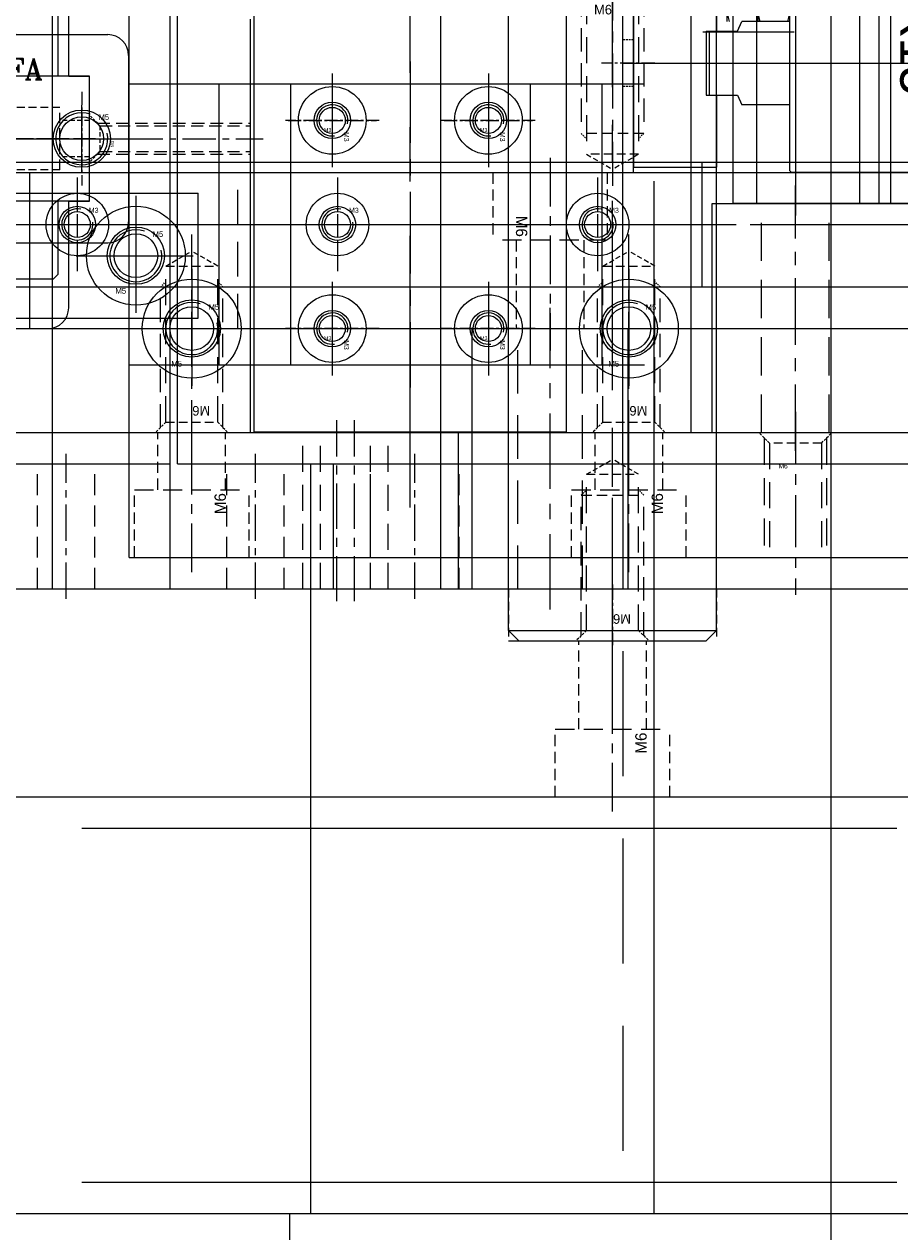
# Model space of a CAD drawing. Header units: millimetres. Extents: x -1657 to 8845, y -11980 to 3013.
# Tile 73 of 256: x 1626 to 1710, y -1103 to -987. Entities that reach past the tile are written whole.
import ezdxf

# ---------------------------------------------------------------- set-up
doc = ezdxf.new("R2010")
doc.units = ezdxf.units.MM
doc.linetypes.add('CENTER', pattern=[2, 1.25, -0.25, 0.25, -0.25])
doc.linetypes.add('DASHED', pattern=[0.75, 0.5, -0.25])
for name, color, linetype in [('不良排出气缸', 253, 'Continuous'), ('图层134', 230, 'Continuous'), ('图层137', 101, 'Continuous'), ('图层149', 30, 'Continuous'), ('图层151', 51, 'Continuous'), ('图层153', 91, 'Continuous'), ('图层157', 17, 'Continuous'), ('图层167', 7, 'Continuous'), ('图层168', 90, 'Continuous'), ('图层169', 24, 'Continuous'), ('图层170', 231, 'Continuous'), ('图层176', 63, 'Continuous'), ('图层51', 25, 'Continuous'), ('图层54', 30, 'Continuous'), ('图层55', 131, 'Continuous'), ('图层56', 222, 'Continuous'), ('图层60', 143, 'Continuous'), ('图层64', 190, 'Continuous'), ('图层80', 21, 'Continuous'), ('方管', 252, 'Continuous'), ('方管2', 2, 'Continuous'), ('裁切气缸1', 252, 'Continuous'), ('裁切线轨', 252, 'Continuous'), ('装SHELL气缸', 252, 'Continuous')]:
    doc.layers.add(name, color=color, linetype=linetype)
doc.styles.add('标注', font='romant.shx')

# ---------------------------------------------------------------- blocks, each defined once
blk = doc.blocks.new('5A')
at = {"color": 1, "linetype": 'CENTER'}
for p, q in [((0, 5.75), (0, -5.75)), ((-5.75, 0), (5.75, 0))]:
    blk.add_line(p, q, dxfattribs=at)
for radius in [4.75, 2.75]:
    blk.add_circle((0, 0), radius)
blk.add_text('M5', height=0.56).set_placement((-1.97, -3.66))
blk = doc.blocks.new('5C')
at = {"color": 1, "linetype": 'CENTER'}
for p, q in [((0, 4.5), (0, -4.5)), ((-4.5, 0), (4.5, 0))]:
    blk.add_line(p, q, dxfattribs=at)
blk.add_circle((0, 0), 2.1)
at = {"color": 2, "linetype": 'Continuous'}
blk.add_arc((0, 0), 2.5, 70.7735, 12.493, dxfattribs=at)
blk.add_text('M5', height=0.54).set_placement((1.62, 1.8))
blk = doc.blocks.new('4152F')
at = {"layer": '裁切气缸1'}
h = blk.add_hatch(dxfattribs=at)
h.set_pattern_fill('ANSI31', color=256, scale=0.5, style=0)
h.set_pattern_definition([(45, (-79.7772, -223.4112), (-1.122532, 1.122532), [])])
h.paths.add_polyline_path([(49.3, 20.06), (49.5, 20.26), (49.5, 21.06), (56.7, 21.06), (57, 21.36), (57, 22.06), (6, 22.06), (6, 21.36), (6.3, 21.06), (13.5, 21.06), (13.5, 20.26), (13.7, 20.06), (26, 20.06), (26, 19.31), (37, 19.31), (37, 20.06)])
edge = h.paths.add_edge_path()
edge.add_line((37, 12.06), (37, 12.81))
edge.add_line((37, 12.81), (26, 12.81))
edge.add_line((26, 12.81), (26, 12.06))
edge.add_line((26, 12.06), (13.7, 12.06))
edge.add_line((13.7, 12.06), (13.5, 11.86))
edge.add_line((13.5, 11.86), (13.5, 11.06))
edge.add_line((13.5, 11.06), (6.3, 11.06))
edge.add_line((6.3, 11.06), (6, 10.76))
edge.add_line((6, 10.76), (6, 9.37))
edge.add_spline(control_points=[(6, 9.37), (6.74, 9.09), (8.44, 8.58), (11.36, 10.08), (14.68, 8.44), (18.2, 10.37), (22.6, 9.72), (36.65, 8.18), (38.86, 10.67), (44.07, 9), (49.36, 8.26), (52.91, 10.12), (54.84, 9.16), (56.95, 9.19), (57, 9.19)], knot_values=[0.681217, 0.681217, 0.681217, 0.681217, 2.976049, 5.925267, 9.685581, 12.808712, 17.146343, 22.727163, 24.782755, 32.505672, 37.920708, 40.432597, 43.759949, 43.845575, 43.845575, 43.845575, 43.845575], degree=3, periodic=0)
edge.add_line((57, 9.19), (57, 10.76))
edge.add_line((57, 10.76), (56.7, 11.06))
edge.add_line((56.7, 11.06), (49.5, 11.06))
edge.add_line((49.5, 11.06), (49.5, 11.86))
edge.add_line((49.5, 11.86), (49.3, 12.06))
edge.add_line((49.3, 12.06), (37, 12.06))
for p, q in [((6, 22.06), (6, -29.94)), ((6, 22.06), (57, 22.06)), ((57, 22.06), (57, -29.94)), ((6.3, 21.06), (6, 21.36)), ((6.3, 21.06), (6.3, 11.06)), ((6.3, 21.06), (13.5, 21.06)), ((13.5, 21.06), (13.5, 11.06)), ((49.5, 21.06), (49.5, 11.06)), ((56.7, 21.06), (49.5, 21.06)), ((56.7, 21.06), (57, 21.36)), ((56.7, 21.06), (56.7, 11.06)), ((14.3, 19.46), (13.5, 20.26)), ((13.7, 20.06), (26, 20.06)), ((26, 20.06), (26, 12.06)), ((49.3, 20.06), (37, 20.06)), ((37, 20.06), (37, 12.06)), ((48.7, 19.46), (49.5, 20.26)), ((14.3, 19.46), (26, 19.46)), ((14.3, 19.46), (14.3, 12.66)), ((26, 19.31), (37, 19.31)), ((48.7, 19.46), (37, 19.46)), ((48.7, 19.46), (48.7, 12.66)), ((26, 12.81), (37, 12.81)), ((14.3, 12.66), (13.5, 11.86)), ((13.7, 12.06), (26, 12.06)), ((14.3, 12.66), (26, 12.66)), ((48.7, 12.66), (37, 12.66)), ((49.3, 12.06), (37, 12.06)), ((48.7, 12.66), (49.5, 11.86)), ((6.3, 11.06), (6, 10.76)), ((6.3, 11.06), (13.5, 11.06)), ((56.7, 11.06), (49.5, 11.06)), ((56.7, 11.06), (57, 10.76)), ((3, 9.43), (3, -17.32)), ((6, 10.03), (3.6, 10.03)), ((6, 8.04), (57, 8.04)), ((6, 6.91), (57, 6.91)), ((-1, 3.06), (0, 4.06)), ((0, 0), (0, 4.06)), ((0, 4.06), (3, 4.06)), ((6, 4.06), (57, 4.06)), ((-1, -10.94), (-1, 3.06)), ((1.75, 0), (0, 0)), ((0.88, -3.94), (0, 0)), ((0.88, -3.94), (1.75, 0)), ((1.75, -3.94), (1.75, 0)), ((0.88, -3.94), (0, -7.89)), ((0.88, -3.94), (1.75, -7.89)), ((1.75, -3.94), (1.75, -7.89)), ((0, -7.89), (0, -11.94)), ((1.75, -7.89), (0, -7.89)), ((-1, -10.94), (0, -11.94)), ((0, -11.94), (3, -11.94)), ((6, -14.8), (57, -14.8)), ((6, -15.93), (57, -15.93)), ((6, -17.92), (3.6, -17.92)), ((6, -17.79), (57, -17.79)), ((6, -27.69), (57, -27.69)), ((6, -29.94), (57, -29.94))]:
    blk.add_line(p, q, dxfattribs=at)
at = {"layer": '裁切气缸1', "ltscale": 0.5}
for p, q in [((5, 16.06), (41.53, 16.06)), ((20.28, 16.06), (58, 16.06)), ((58.56, -3.94), (-1.87, -3.94)), ((5, -23.94), (58.13, -23.94))]:
    blk.add_line(p, q, dxfattribs=at)
at = {"layer": '裁切气缸1', "ltscale": 0.4}
for p, q in [((16, 1.76), (16, -9.64)), ((47, 1.76), (47, -9.64))]:
    blk.add_line(p, q, dxfattribs=at)
at = {"layer": '裁切气缸1'}
for centre, radius in [((16, -3.94), 4.1), ((47, -3.94), 4.1), ((16, -3.94), 1.5), ((47, -3.94), 1.5)]:
    blk.add_circle(centre, radius, dxfattribs=at)
for centre, radius, start, end in [((3.6, 9.43), 0.6, 90, 180), ((4.98, -3.31), 5.99, 146.3814, 178.8815), ((16, -3.94), 4.7, 180, 90), ((47, -3.94), 4.7, 90, 0), ((-7.67, -3.45), 10.03, 357.1834, 20.1276), ((-7.67, -4.44), 10.03, 339.8724, 2.8166), ((4.98, -4.57), 5.99, 181.1185, 213.6186), ((3.6, -17.32), 0.6, 180, 270)]:
    blk.add_arc(centre, radius, start, end, dxfattribs=at)
blk.add_open_spline([(6, 9.37), (6.74, 9.09), (8.44, 8.58), (11.36, 10.08), (14.68, 8.44), (18.2, 10.37), (22.6, 9.72), (36.65, 8.18), (38.86, 10.67), (44.07, 9), (49.36, 8.26), (52.91, 10.12), (54.84, 9.16), (56.95, 9.19), (57, 9.19)], degree=3, knots=[0.681217, 0.681217, 0.681217, 0.681217, 2.976049, 5.925267, 9.685581, 12.808712, 17.146343, 22.727163, 24.782755, 32.505672, 37.920708, 40.432597, 43.759949, 43.845575, 43.845575, 43.845575, 43.845575], dxfattribs=at)
at = {"layer": '裁切气缸1', "insert": (16.76, -10.12), "char_height": 3.75, "width": 29.8385, "attachment_point": 1}
blk.add_mtext('SDAS-40X15', dxfattribs=at)
blk = doc.blocks.new('6F')
at = {"color": 4, "linetype": 'DASHED', "ltscale": 0.471405}
for p, q in [((1, 2.5), (0, 3.5)), ((1, -2.5), (0, -3.5))]:
    blk.add_line(p, q, dxfattribs=at)
at = {"color": 4, "linetype": 'DASHED', "ltscale": 4.5}
for p, q in [((0.5, 3), (14, 3)), ((0.5, -3), (14, -3))]:
    blk.add_line(p, q, dxfattribs=at)
at = {"color": 4, "linetype": 'DASHED', "ltscale": 1.666667}
for p, q in [((1, 2.5), (1, -2.5)), ((16, 2.5), (16, -2.5))]:
    blk.add_line(p, q, dxfattribs=at)
at = {"color": 4, "linetype": 'DASHED', "ltscale": 5}
for p, q in [((1, 2.5), (16, 2.5)), ((1, -2.5), (16, -2.5))]:
    blk.add_line(p, q, dxfattribs=at)
at = {"color": 4, "linetype": 'DASHED', "ltscale": 0.235702}
for p, q in [((14, 3), (14.5, 2.5)), ((14, -3), (14.5, -2.5))]:
    blk.add_line(p, q, dxfattribs=at)
at = {"color": 4, "linetype": 'DASHED', "ltscale": 2}
blk.add_line((14, 3), (14, -3), dxfattribs=at)
at = {"color": 4, "linetype": 'DASHED', "ltscale": 0.96225}
for p in [(16, 2.5), (16, -2.5)]:
    blk.add_line(p, (17.44, 0), dxfattribs=at)
at = {"color": 1, "linetype": 'CENTER', "ltscale": 4.23765}
blk.add_line((-2.16, 0), (19.03, 0), dxfattribs=at)
blk.add_text('M6', height=0.924, rotation=90).set_placement((2.56, -1.77))
blk = doc.blocks.new('3C')
at = {"color": 1, "linetype": 'CENTER'}
for p, q in [((0, 4.5), (0, -4.5)), ((-4.5, 0), (4.5, 0))]:
    blk.add_line(p, q, dxfattribs=at)
blk.add_circle((0, 0), 1.25)
at = {"color": 2, "linetype": 'Continuous'}
blk.add_arc((0, 0), 1.5, 77.2897, 8.5828, dxfattribs=at)
blk.add_text('M3', height=0.484).set_placement((1.11, 1.12))
blk = doc.blocks.new('529A5')
at = {"layer": '裁切线轨', "color": 1, "linetype": 'CENTER', "ltscale": 8.5376}
blk.add_line((15.66, -21.344), (15.66, 21.344), dxfattribs=at)
at = {"layer": '裁切线轨', "ltscale": 1.5}
for p, q in [((2.16, -18.4), (2.16, 18.4)), ((2.16, 18.4), (29.16, 18.4)), ((29.16, -18.4), (29.16, 18.4)), ((2.16, 11.5), (29.16, 11.5)), ((2.16, -11.5), (29.16, -11.5)), ((2.16, -18.4), (29.16, -18.4))]:
    blk.add_line(p, q, dxfattribs=at)
at = {"layer": '裁切线轨', "color": 1, "linetype": 'CENTER', "ltscale": 6.264}
blk.add_line((0, 0), (31.32, 0), dxfattribs=at)
at = {"layer": '裁切线轨', "ltscale": 1.5}
for p in [(5.66, 7.5), (25.66, 7.5), (5.66, -7.5), (25.66, -7.5)]:
    blk.add_blockref('3C', p, dxfattribs=at)
blk = doc.blocks.new('3A')
at = {"color": 1, "linetype": 'CENTER'}
for p, q in [((0, 4.25), (0, -4.25)), ((-4.25, 0), (4.25, 0))]:
    blk.add_line(p, q, dxfattribs=at)
for radius in [3.25, 1.75]:
    blk.add_circle((0, 0), radius)
blk.add_text('M3', height=0.371).set_placement((-0.8, -1.11))
blk = doc.blocks.new('14E7F')
at = {"layer": '图层56', "color": 1, "linetype": 'CENTER', "ltscale": 4}
blk.add_line((-2.5, 3), (-2.5, -14.57), dxfattribs=at)
at = {"layer": '图层56', "color": 4, "linetype": 'DASHED', "ltscale": 0.471405}
for p, q in [((-5, 0), (-6, 1)), ((0, 0), (1, 1))]:
    blk.add_line(p, q, dxfattribs=at)
at = {"layer": '图层56', "color": 4, "linetype": 'DASHED', "ltscale": 5.166667}
for p, q in [((-5.5, 0.5), (-5.5, -11)), ((0.5, 0.5), (0.5, -11))]:
    blk.add_line(p, q, dxfattribs=at)
at = {"layer": '图层56', "color": 4, "linetype": 'DASHED', "ltscale": 1.666667}
blk.add_line((0, 0), (-5, 0), dxfattribs=at)
at = {"layer": '图层56', "color": 4, "linetype": 'DASHED', "ltscale": 5}
for p, q in [((-5, 0), (-5, -11)), ((0, 0), (0, -11))]:
    blk.add_line(p, q, dxfattribs=at)
at = {"layer": '图层56'}
blk.add_text('M6', height=0.461, dxfattribs=at).set_placement((-4.12, -2.44))
blk = doc.blocks.new('14E86')
at = {"layer": '图层56', "color": 1, "linetype": 'CENTER', "ltscale": 3.728372}
blk.add_line((5.5, -7.89), (5.5, 7.61), dxfattribs=at)
at = {"layer": '图层56', "color": 4, "linetype": 'DASHED', "ltscale": 2.166667}
for p, q in [((2.25, 0), (2.25, 5.5)), ((8.75, 0), (8.75, 5.5)), ((0, -6.5), (0, 0)), ((11, -6.5), (11, 0))]:
    blk.add_line(p, q, dxfattribs=at)
at = {"layer": '图层56', "color": 4, "linetype": 'DASHED', "ltscale": 3.666667}
blk.add_line((0, 0), (11, 0), dxfattribs=at)
at = {"layer": '图层56', "ltscale": 4}
blk.add_text('M6', height=1.094, rotation=90, dxfattribs=at).set_placement((8.78, -2.34))
blk = doc.blocks.new('14E8D')
at = {"layer": '图层56', "color": 1, "linetype": 'CENTER', "ltscale": 3.728372}
blk.add_line((5.5, -7.89), (5.5, 7.61), dxfattribs=at)
at = {"layer": '图层56', "color": 4, "linetype": 'DASHED', "ltscale": 2.166667}
for p, q in [((2.25, 0), (2.25, 5.5)), ((8.75, 0), (8.75, 5.5)), ((0, -6.5), (0, 0)), ((11, -6.5), (11, 0))]:
    blk.add_line(p, q, dxfattribs=at)
at = {"layer": '图层56', "color": 4, "linetype": 'DASHED', "ltscale": 3.666667}
blk.add_line((0, 0), (11, 0), dxfattribs=at)
at = {"layer": '图层56', "ltscale": 4}
blk.add_text('M6', height=1.094, rotation=90, dxfattribs=at).set_placement((8.78, -2.34))
blk = doc.blocks.new('21073')
at = {"layer": '图层134', "color": 1, "linetype": 'CENTER', "ltscale": 14.55568}
blk.add_line((10, -6.0192), (10, 66.7592), dxfattribs=at)
at = {"layer": '图层134', "ltscale": 5}
for p, q in [((1, 61.74), (0, 60.74)), ((1, 61.74), (19, 61.74)), ((19, 61.74), (20, 60.74)), ((0, 0), (0, 60.74)), ((0, 60.74), (20, 60.74)), ((20, 0), (20, 60.74)), ((0, 0), (20, 0)), ((1, -1), (0, 0)), ((19, -1), (20, 0)), ((1, -1), (19, -1))]:
    blk.add_line(p, q, dxfattribs=at)
for p, rotation in [((10, 61.74), 270), ((10, -1), 90)]:
    blk.add_blockref('6F', p, dxfattribs=dict(at, rotation=rotation))
blk = doc.blocks.new('52B92')
at = {"layer": '裁切线轨', "color": 1, "linetype": 'CENTER'}
for p, q in [((-1.24, 1.87), (-1.24, -5.67)), ((18.76, 1.87), (18.76, -5.67))]:
    blk.add_line(p, q, dxfattribs=at)
at = {"layer": '裁切线轨', "color": 1, "linetype": 'CENTER', "ltscale": 2.32}
blk.add_line((8.76, -9.8), (8.76, 1.8), dxfattribs=at)
blk.add_line((8.76, -9.8), (8.76, 1.8), dxfattribs=at)
at = {"layer": '裁切线轨', "ltscale": 1.5}
for p, q in [((-4.24, 1), (-4.74, 0.5)), ((-4.74, -8.5), (-4.74, 0.5)), ((-4.24, 1), (21.76, 1)), ((21.76, 1), (22.26, 0.5)), ((22.26, -8.5), (22.26, 0.5)), ((2.76, -9), (2.76, -4.65)), ((2.76, -4.65), (14.76, -4.65)), ((14.76, -9), (14.76, -4.65)), ((-4.24, -9), (-4.74, -8.5)), ((-4.24, -9), (2.76, -9)), ((14.76, -9), (21.76, -9)), ((22.26, -8.5), (21.76, -9))]:
    blk.add_line(p, q, dxfattribs=at)
at = {"layer": '裁切线轨', "color": 4, "linetype": 'DASHED'}
for p, q in [((-2.47, 0), (-3.47, 1)), ((-2.74, 0.26), (-2.74, -2.5)), ((-2.47, 0), (-2.47, -4.25)), ((0, 0), (-2.47, 0)), ((0, 0), (1, 1)), ((0, 0), (0, -4.25)), ((0.26, 0.26), (0.26, -2.5)), ((17.53, 0), (16.53, 1)), ((17.26, 0.26), (17.26, -2.5)), ((17.53, 0), (17.53, -4.25)), ((20, 0), (17.53, 0)), ((20, 0), (21, 1)), ((20, 0), (20, -4.25)), ((20.26, 0.26), (20.26, -2.5)), ((-2.74, -2.5), (-2.47, -2.76)), ((0.26, -2.5), (-2.74, -2.5)), ((0.26, -2.5), (0, -2.76)), ((17.26, -2.5), (17.53, -2.76)), ((20.26, -2.5), (17.26, -2.5)), ((20.26, -2.5), (20, -2.76)), ((0, -4.25), (-2.47, -4.25)), ((-2.47, -4.25), (-1.24, -4.96)), ((0, -4.25), (-1.24, -4.96)), ((20, -4.25), (17.53, -4.25)), ((17.53, -4.25), (18.76, -4.96)), ((20, -4.25), (18.76, -4.96))]:
    blk.add_line(p, q, dxfattribs=at)
at = {"layer": '裁切线轨', "linetype": 'DASHED'}
for p in [(-1.98, -0.79), (18.02, -0.79)]:
    blk.add_text('M3', height=0.346, rotation=270, dxfattribs=at).set_placement(p)
blk = doc.blocks.new('52B53')
at = {"layer": '裁切线轨', "color": 1, "linetype": 'CENTER', "ltscale": 1.7052}
blk.add_line((0, 0), (0, 8.526), dxfattribs=at)
at = {"layer": '裁切线轨', "ltscale": 1.5}
for p, q in [((-6, 7.938), (6, 7.938)), ((-6, 0.588), (-6, 7.938)), ((6, 0.588), (6, 7.938)), ((-6, 0.588), (6, 0.588))]:
    blk.add_line(p, q, dxfattribs=at)
at = {"layer": '裁切线轨', "color": 4, "linetype": 'DASHED', "ltscale": 1.5}
for p, q in [((-3, 3.438), (-3, 7.938)), ((3, 3.438), (3, 7.938))]:
    blk.add_line(p, q, dxfattribs=at)
at = {"layer": '裁切线轨', "color": 4, "linetype": 'DASHED', "ltscale": 2}
blk.add_line((-3, 3.438), (3, 3.438), dxfattribs=at)
at = {"layer": '裁切线轨', "color": 4, "linetype": 'DASHED', "ltscale": 0.95}
for p, q in [((-1.75, 0.588), (-1.75, 3.438)), ((1.75, 0.588), (1.75, 3.438))]:
    blk.add_line(p, q, dxfattribs=at)
blk = doc.blocks.new('22A67')
at = {"layer": '图层151', "color": 4, "linetype": 'DASHED', "ltscale": 0.471405}
for p, q in [((2.26, 1.24), (1.26, 2.24)), ((2.26, -1.24), (1.26, -2.24))]:
    blk.add_line(p, q, dxfattribs=at)
at = {"layer": '图层151', "color": 4, "linetype": 'DASHED', "ltscale": 2.420833}
for p, q in [((2, 1.5), (16.71, 1.5)), ((2, -1.5), (16.71, -1.5))]:
    blk.add_line(p, q, dxfattribs=at)
at = {"layer": '图层151', "color": 4, "linetype": 'DASHED', "ltscale": 2.333333}
for p, q in [((2.26, 1.24), (16.71, 1.24)), ((2.26, -1.24), (16.71, -1.24))]:
    blk.add_line(p, q, dxfattribs=at)
at = {"layer": '图层151', "color": 4, "linetype": 'DASHED', "ltscale": 0.825}
blk.add_line((2.26, 1.24), (2.26, -1.24), dxfattribs=at)
at = {"layer": '图层151', "color": 1, "linetype": 'CENTER', "ltscale": 2.55}
blk.add_line((0, 0), (17.93, 0), dxfattribs=at)
at = {"layer": '图层151'}
blk.add_text('M3', height=0.326, rotation=90, dxfattribs=at).set_placement((3.62, -0.81))
blk = doc.blocks.new('226A7')
at = {"layer": '装SHELL气缸'}
for p, q in [((0, 0), (0, 43.6)), ((-8, 42.8), (8, 42.8)), ((-10, 2.8), (-10, 40.8)), ((10, 2.8), (10, 40.8)), ((3.22, 38.3), (-3.22, 38.3)), ((-11, 21.8), (11, 21.8)), ((3.22, 5.3), (-3.22, 5.3)), ((-8, 0.8), (8, 0.8))]:
    blk.add_line(p, q, dxfattribs=at)
for centre, radius in [((0, 38.3), 2.75), ((0, 21.8), 5.15), ((0, 5.3), 2.75)]:
    blk.add_circle(centre, radius, dxfattribs=at)
for centre, start, end in [((-8, 40.8), 90, 180), ((8, 40.8), 0, 90), ((-8, 2.8), 180, 270), ((8, 2.8), 270, 0)]:
    blk.add_arc(centre, 2, start, end, dxfattribs=at)
at = {"layer": '装SHELL气缸', "insert": (-7.7, 6.85), "char_height": 2, "width": 37.6978, "attachment_point": 1, "rotation": 90, "style": '标注'}
blk.add_mtext('{\\C5;PB16X100-S-U-FA}', dxfattribs=at)
blk = doc.blocks.new('498CB')
at = {"layer": '不良排出气缸'}
for p, q in [((-82.6, 0), (-82.8, -0.2)), ((0, 0), (-82.6, 0)), ((-44.74, -4.5), (-44.74, 0)), ((-40.86, -4.5), (-40.86, 0)), ((0, 0), (0.2, -0.2)), ((-97.8, -0.5), (-89.8, -0.5)), ((-97.8, -0.5), (-97.8, -20.5)), ((-89.8, -0.5), (-89.8, -7.43)), ((-82.8, -0.2), (-82.8, -20.8)), ((0.2, -0.2), (0.2, -20.8)), ((-89.8, -4.59), (-88.8, -4.48)), ((-89.8, -6.5), (-89.8, -4.59)), ((-88.13, -3.5), (-88.8, -3.75)), ((-88.8, -6.5), (-88.8, -3.75)), ((-85.8, -3.5), (-88.13, -3.5)), ((-85.8, -6.5), (-85.8, -3.5)), ((-83.47, -3.5), (-85.13, -3.5)), ((-40.86, -4.5), (-44.74, -4.5)), ((-82.8, -5.5), (-82.8, -9.5)), ((-87.8, -7.43), (-87.37, -6.5)), ((-82.8, -6.5), (-87.37, -6.5)), ((-90.8, -7.43), (-87.8, -7.43)), ((-90.8, -7.43), (-90.8, -13.57)), ((-90.5, -7.43), (-90.5, -13.57)), ((-60.8, -9.5), (-60.8, -7.5)), ((-10.8, -9.5), (-10.8, -7.5)), ((-60.8, -11), (-60.8, -10)), ((-10.8, -11), (-10.8, -10)), ((-60.8, -11.5), (-60.8, -13.5)), ((-10.8, -11.5), (-10.8, -13.5)), ((-90.8, -13.57), (-87.8, -13.57)), ((-89.8, -13.57), (-89.8, -20.5)), ((-87.8, -13.57), (-87.37, -14.5)), ((-82.8, -14.5), (-87.37, -14.5)), ((-40.86, -16.5), (-44.74, -16.5)), ((-44.74, -21), (-44.74, -16.5)), ((-40.86, -21), (-40.86, -16.5)), ((-97.8, -20.5), (-89.8, -20.5)), ((-82.8, -20.8), (-82.6, -21)), ((0, -21), (0.2, -20.8)), ((0, -21), (-82.6, -21))]:
    blk.add_line(p, q, dxfattribs=at)
at = {"layer": '不良排出气缸', "ltscale": 4}
for p, q in [((-91.12, -7.5), (-82.36, -7.5)), ((-98.87, -10.5), (1.78, -10.5))]:
    blk.add_line(p, q, dxfattribs=at)
at = {"layer": '不良排出气缸'}
for centre, radius in [((-60.8, -10.5), 2.1), ((-10.8, -10.5), 2.1), ((-60.8, -10.5), 1), ((-10.8, -10.5), 1)]:
    blk.add_circle(centre, radius, dxfattribs=at)
for centre, radius, start, end in [((-85.16, -5.5), 3.59, 146.1035, 196.1914), ((-82.47, -5.5), 3.33, 143.1301, 197.4576), ((-86.13, -5.5), 3.33, 342.5424, 36.8699), ((-60.8, -10.5), 2.5, 90, 0), ((-10.8, -10.5), 2.5, 90, 0)]:
    blk.add_arc(centre, radius, start, end, dxfattribs=at)
at = {"layer": '不良排出气缸', "insert": (-56.89, -4.92), "char_height": 5, "width": 42.7699, "attachment_point": 1}
blk.add_mtext('TYPE:16X30', dxfattribs=at)
blk = doc.blocks.new('242F0')
at = {"layer": '图层169', "color": 1, "linetype": 'CENTER', "ltscale": 3.728372}
blk.add_line((3.25, 7.89), (3.25, -10.61), dxfattribs=at)
at = {"layer": '图层169', "color": 4, "linetype": 'DASHED', "ltscale": 2.166667}
for p, q in [((-2.25, 6.5), (-2.25, 0)), ((8.75, 6.5), (8.75, 0)), ((0, 0), (0, -8.5)), ((6.5, 0), (6.5, -8.5))]:
    blk.add_line(p, q, dxfattribs=at)
at = {"layer": '图层169', "color": 4, "linetype": 'DASHED', "ltscale": 3.666667}
blk.add_line((8.75, 0), (-2.25, 0), dxfattribs=at)
at = {"layer": '图层169', "ltscale": 4}
blk.add_text('M6', height=1.094, rotation=270, dxfattribs=at).set_placement((-0.03, 2.34))
blk = doc.blocks.new('24459')
at = {"layer": '图层167', "color": 1, "linetype": 'CENTER', "ltscale": 3.728372}
blk.add_line((-3.25, -7.89), (-3.25, 10.61), dxfattribs=at)
at = {"layer": '图层167', "color": 4, "linetype": 'DASHED', "ltscale": 2.166667}
for p, q in [((-6.5, 0), (-6.5, 8.5)), ((0, 0), (0, 8.5)), ((-8.75, -6.5), (-8.75, 0)), ((2.25, -6.5), (2.25, 0))]:
    blk.add_line(p, q, dxfattribs=at)
at = {"layer": '图层167', "color": 4, "linetype": 'DASHED', "ltscale": 3.666667}
blk.add_line((-8.75, 0), (2.25, 0), dxfattribs=at)
at = {"layer": '图层167', "ltscale": 4}
blk.add_text('M6', height=1.094, rotation=90, dxfattribs=at).set_placement((0.03, -2.34))
blk = doc.blocks.new('2A561')
at = {"layer": '方管2', "ltscale": 2.125}
for p, q in [((0, 3), (470, 3)), ((0, -37), (470, -37))]:
    blk.add_line(p, q, dxfattribs=at)
at = {"layer": '方管2', "color": 4, "linetype": 'DASHED', "ltscale": 156.666667}
for p, q in [((0, 0), (470, 0)), ((0, -34), (470, -34))]:
    blk.add_line(p, q, dxfattribs=at)
blk = doc.blocks.new('2A575')
at = {"layer": '方管2', "ltscale": 2.125}
for p in [(-3, 520), (37, 0)]:
    blk.add_line(p, (37, 520), dxfattribs=at)
at = {"layer": '方管2', "color": 4, "linetype": 'DASHED', "ltscale": 173.333333}
blk.add_line((34, 0), (34, 520), dxfattribs=at)
blk = doc.blocks.new('631B2')
at = {"layer": '裁切线轨', "ltscale": 1.55}
for p, q in [((-110, 1.82), (10, 1.82)), ((-110, 1.82), (-110, -10.18)), ((10, 1.82), (10, -10.18)), ((-110, -10.18), (10, -10.18))]:
    blk.add_line(p, q, dxfattribs=at)
at = {"layer": '裁切线轨', "color": 1, "linetype": 'CENTER', "ltscale": 1.6704}
for p, q in [((-100, 0), (-100, -8.35)), ((-75, 0), (-75, -8.35)), ((-50, 0), (-50, -8.35)), ((-25, 0), (-25, -8.35)), ((0, 0), (0, -8.35)), ((-104.18, -4.18), (-95.82, -4.18)), ((-79.18, -4.18), (-70.82, -4.18)), ((-54.18, -4.18), (-45.82, -4.18)), ((-29.18, -4.18), (-20.82, -4.18))]:
    blk.add_line(p, q, dxfattribs=at)
at = {"layer": '裁切线轨', "color": 1, "linetype": 'CENTER', "ltscale": 22.04}
blk.add_line((-117.6, -4.18), (17.6, -4.18), dxfattribs=at)
at = {"layer": '裁切线轨', "ltscale": 1.55}
for centre, radius in [((-100, -4.18), 3), ((-75, -4.18), 3), ((-50, -4.18), 3), ((-25, -4.18), 3), ((0, -4.18), 3), ((-100, -4.18), 1.75), ((-75, -4.18), 1.75), ((-50, -4.18), 1.75), ((-25, -4.18), 1.75), ((0, -4.18), 1.75)]:
    blk.add_circle(centre, radius, dxfattribs=at)
at = {"layer": '裁切线轨'}
blk.add_text('MGN12C1R120ZF', height=2.5, dxfattribs=at).set_placement((-99.51, -9.32))

msp = doc.modelspace()

# ---------------------------------------------------------------- linework, layer by layer
at = {"layer": '图层137', "ltscale": 5}
for p, q in [((1628.2605, -1041.6622), (1628.2605, -926.6622)), ((1640.2605, -1029.6622), (1640.2605, -926.6622)), ((1640.2605, -1029.6622), (1655.2605, -1029.6622)), ((1655.2605, -1041.6622), (1655.2605, -1029.6622)), ((1628.2605, -1041.6622), (1655.2605, -1041.6622))]:
    msp.add_line(p, q, dxfattribs=at)
at = {"layer": '图层137', "color": 1, "linetype": 'CENTER', "ltscale": 2.784}
msp.add_line((1647.7605, -1042.6222), (1647.7605, -1028.7022), dxfattribs=at)
at = {"layer": '图层137', "color": 4, "linetype": 'DASHED', "ltscale": 4}
for p, q in [((1645.0105, -1041.6622), (1645.0105, -1029.6622)), ((1650.5105, -1041.6622), (1650.5105, -1029.6622))]:
    msp.add_line(p, q, dxfattribs=at)
at = {"layer": '图层149', "color": 1, "linetype": 'CENTER', "ltscale": 3.76768}
msp.add_line((1607.3913, -998.4222), (1626.2297, -998.4222), dxfattribs=at)
at = {"layer": '图层151', "ltscale": 1.5}
for p, q in [((1629.8105, -992.4222), (1629.8105, -961.9222)), ((1647.2605, -1026.6622), (1647.2605, -986.9222)), ((1629.8105, -992.4222), (1631.8105, -992.4222)), ((1631.8105, -1004.4222), (1631.8105, -992.4222)), ((1629.8105, -1014.6622), (1629.8105, -1004.4222)), ((1629.8105, -1004.4222), (1631.8105, -1004.4222)), ((1609.0605, -1016.6622), (1627.8105, -1016.6622)), ((1647.2605, -1026.6622), (1667.2605, -1026.6622)), ((1667.2605, -1041.6622), (1667.2605, -1026.6622)), ((1570.0605, -1041.6622), (1667.2605, -1041.6622))]:
    msp.add_line(p, q, dxfattribs=at)
at = {"layer": '图层151', "color": 1, "linetype": 'CENTER', "ltscale": 2.046906}
msp.add_line((1625.6932, -998.4222), (1635.9277, -998.4222), dxfattribs=at)
at = {"layer": '图层151', "color": 1, "linetype": 'CENTER', "ltscale": 3.48}
msp.add_line((1657.2605, -1042.8622), (1657.2605, -1025.4622), dxfattribs=at)
at = {"layer": '图层151', "color": 4, "linetype": 'DASHED', "ltscale": 5}
for p, q in [((1654.0105, -1041.6622), (1654.0105, -1026.6622)), ((1660.5105, -1041.6622), (1660.5105, -1026.6622))]:
    msp.add_line(p, q, dxfattribs=at)
at = {"layer": '图层151', "ltscale": 1.5}
msp.add_arc((1627.8105, -1014.6622), 2, 270, 0, dxfattribs=at)
at = {"layer": '图层153', "ltscale": 3}
for p, q in [((1639.5605, -1041.6622), (1639.5605, -986.4222)), ((1589.5605, -1029.6622), (1639.5605, -1029.6622)), ((1589.5605, -1041.6622), (1639.5605, -1041.6622))]:
    msp.add_line(p, q, dxfattribs=at)
at = {"layer": '图层153', "color": 1, "linetype": 'CENTER', "ltscale": 2.784}
msp.add_line((1629.5605, -1042.6222), (1629.5605, -1028.7022), dxfattribs=at)
at = {"layer": '图层153', "color": 4, "linetype": 'DASHED', "ltscale": 4}
for p, q in [((1626.8105, -1041.6622), (1626.8105, -1029.6622)), ((1632.3105, -1041.6622), (1632.3105, -1029.6622))]:
    msp.add_line(p, q, dxfattribs=at)
at = {"layer": '图层157', "ltscale": 1.625}
for p, q in [((1595.0605, -1003.6622), (1642.2605, -1003.6622)), ((1642.2605, -1015.6622), (1642.2605, -1003.6622)), ((1595.0605, -1015.6622), (1642.2605, -1015.6622))]:
    msp.add_line(p, q, dxfattribs=at)
at = {"layer": '图层167', "ltscale": 0.425}
for p, q in [((1356.0605, -1041.6622), (1906.0605, -1041.6622)), ((1356.0605, -1061.6622), (1906.0605, -1061.6622))]:
    msp.add_line(p, q, dxfattribs=at)
at = {"layer": '图层167', "color": 4, "linetype": 'DASHED', "ltscale": 1.666667}
for p, q in [((1672.0605, -1041.6622), (1672.0605, -1046.6622)), ((1692.0605, -1041.6622), (1692.0605, -1046.6622))]:
    msp.add_line(p, q, dxfattribs=at)
at = {"layer": '图层167', "color": 1, "linetype": 'CENTER', "ltscale": 1.16}
msp.add_line((1682.0605, -1041.2622), (1682.0605, -1047.0622), dxfattribs=at)
at = {"layer": '图层167', "color": 4, "linetype": 'DASHED', "ltscale": 6.666667}
msp.add_line((1672.0605, -1046.6622), (1692.0605, -1046.6622), dxfattribs=at)
at = {"layer": '图层168', "ltscale": 0.425}
for p, q in [((1683.0605, -1001.6622), (1683.0605, -961.6622)), ((1684.0605, -1001.6622), (1684.0605, -961.6622)), ((1624.0605, -1001.6622), (1684.0605, -1001.6622))]:
    msp.add_line(p, q, dxfattribs=at)
at = {"layer": '图层168', "color": 4, "linetype": 'DASHED', "ltscale": 0.333333}
for p, q in [((1684.0605, -988.9122), (1683.0605, -988.9122)), ((1684.0605, -993.4122), (1683.0605, -993.4122))]:
    msp.add_line(p, q, dxfattribs=at)
at = {"layer": '图层168', "color": 1, "linetype": 'CENTER', "ltscale": 1.023453}
msp.add_line((1686.1191, -991.1622), (1681.0018, -991.1622), dxfattribs=at)
at = {"layer": '图层168', "color": 4, "linetype": 'DASHED', "ltscale": 26}
msp.add_line((1625.0605, -1000.6622), (1683.0605, -1000.6622), dxfattribs=at)
at = {"layer": '图层169', "ltscale": 0.425}
for p, q in [((1626.0605, -1001.6622), (1776.0605, -1001.6622)), ((1626.0605, -1016.6622), (1626.0605, -1001.6622)), ((1626.0605, -1016.6622), (1776.0605, -1016.6622))]:
    msp.add_line(p, q, dxfattribs=at)
at = {"layer": '图层169', "color": 4, "linetype": 'DASHED', "ltscale": 6.666667}
msp.add_line((1646.0605, -1016.6622), (1646.0605, -1001.6622), dxfattribs=at)
at = {"layer": '图层170', "color": 1, "linetype": 'CENTER', "ltscale": 5.8}
msp.add_line((1676.0605, -1043.6622), (1676.0605, -1014.6622), dxfattribs=at)
at = {"layer": '图层170', "ltscale": 0.425}
for p, q in [((1668.5605, -1041.6622), (1668.5605, -1016.6622)), ((1668.5605, -1016.6622), (1683.5605, -1016.6622)), ((1683.5605, -1041.6622), (1683.5605, -1016.6622)), ((1668.5605, -1041.6622), (1683.5605, -1041.6622))]:
    msp.add_line(p, q, dxfattribs=at)
at = {"layer": '图层170', "color": 4, "linetype": 'DASHED', "ltscale": 8.333333}
for p, q in [((1672.9605, -1041.6622), (1672.9605, -1016.6622)), ((1679.1605, -1041.6622), (1679.1605, -1016.6622))]:
    msp.add_line(p, q, dxfattribs=at)
at = {"layer": '图层176', "color": 1, "linetype": 'CENTER', "ltscale": 5.104}
msp.add_line((1699.6321, -1028.4222), (1699.6321, -1002.9022), dxfattribs=at)
at = {"layer": '图层176', "ltscale": 5}
for p, q in [((1691.6321, -1004.6622), (1747.6321, -1004.6622)), ((1691.6321, -1026.6622), (1691.6321, -1004.6622)), ((1691.6321, -1026.6622), (1747.6321, -1026.6622))]:
    msp.add_line(p, q, dxfattribs=at)
at = {"layer": '图层176', "color": 4, "linetype": 'DASHED', "ltscale": 7.333333}
for p, q in [((1696.3821, -1026.6622), (1696.3821, -1004.6622)), ((1702.8821, -1026.6622), (1702.8821, -1004.6622))]:
    msp.add_line(p, q, dxfattribs=at)
at = {"layer": '图层51', "ltscale": 2}
for p, q in [((1647.6321, -1026.5822), (1647.6321, -908.2822)), ((1677.6321, -1026.5822), (1677.6321, -936.5822)), ((1647.6321, -1026.5822), (1677.6321, -1026.5822))]:
    msp.add_line(p, q, dxfattribs=at)
at = {"layer": '图层54', "color": 1, "linetype": 'CENTER', "ltscale": 20.88}
msp.add_line((1662.6321, -1033.8622), (1662.6321, -929.4622), dxfattribs=at)
at = {"layer": '图层54', "ltscale": 2}
for p, q in [((1635.6321, -1026.6622), (1635.6321, -936.6622)), ((1647.6321, -1026.6622), (1647.6321, -936.6622)), ((1677.6321, -1026.6622), (1677.6321, -936.6622)), ((1689.6321, -1026.6622), (1689.6321, -936.6622)), ((1635.6321, -1026.6622), (1689.6321, -1026.6622))]:
    msp.add_line(p, q, dxfattribs=at)
at = {"layer": '图层54', "color": 4, "linetype": 'DASHED', "ltscale": 18}
for p, q in [((1635.6321, -993.1622), (1689.6321, -993.1622)), ((1635.6321, -1020.1622), (1689.6321, -1020.1622))]:
    msp.add_line(p, q, dxfattribs=at)
at = {"layer": '图层54', "color": 1, "linetype": 'CENTER', "ltscale": 12.528}
msp.add_line((1631.3121, -1006.6622), (1693.9521, -1006.6622), dxfattribs=at)
at = {"layer": '图层55', "ltscale": 2}
for p, q in [((1635.6321, -1026.6622), (1635.6321, -936.6622)), ((1689.6321, -1026.6622), (1689.6321, -936.6622)), ((1635.6321, -1026.6622), (1689.6321, -1026.6622))]:
    msp.add_line(p, q, dxfattribs=at)
at = {"layer": '图层56', "ltscale": 2}
for p, q in [((1635.6321, -1038.6622), (1635.6321, -1026.6622)), ((1635.6321, -1026.6622), (1760.6321, -1026.6622)), ((1635.6321, -1038.6622), (1760.6321, -1038.6622))]:
    msp.add_line(p, q, dxfattribs=at)
at = {"layer": '图层60', "ltscale": 1.5}
for p, q in [((1550.5605, -1000.6622), (1722.6321, -1000.6622)), ((1550.5605, -1012.6622), (1722.6321, -1012.6622)), ((1530.5605, -1041.6622), (1742.6321, -1041.6622))]:
    msp.add_line(p, q, dxfattribs=at)
at = {"layer": '图层60', "color": 1, "linetype": 'CENTER', "ltscale": 39.920618}
msp.add_line((1536.7947, -1006.6622), (1736.3978, -1006.6622), dxfattribs=at)
at = {"layer": '图层64', "ltscale": 1.625}
msp.add_line((1570.6321, -1041.6622), (1742.6321, -1041.6622), dxfattribs=at)
at = {"layer": '图层80', "ltscale": 2.5}
for p, q in [((1665.5605, -1041.6622), (1665.5605, -930.6622)), ((1575.5605, -1026.6622), (1665.5605, -1026.6622)), ((1575.5605, -1041.6622), (1665.5605, -1041.6622))]:
    msp.add_line(p, q, dxfattribs=at)
at = {"layer": '图层80', "color": 1, "linetype": 'CENTER', "ltscale": 3.48}
msp.add_line((1655.5605, -1042.8622), (1655.5605, -1025.4622), dxfattribs=at)
at = {"layer": '图层80', "color": 4, "linetype": 'DASHED', "ltscale": 5}
for p, q in [((1652.3105, -1041.6622), (1652.3105, -1026.6622)), ((1658.8105, -1041.6622), (1658.8105, -1026.6622))]:
    msp.add_line(p, q, dxfattribs=at)
at = {"layer": '方管', "color": 1, "linetype": 'CENTER', "ltscale": 138.04}
msp.add_line((1703.0605, -1149.2622), (1703.0605, -459.0622), dxfattribs=at)
at = {"layer": '方管', "ltscale": 1.125}
for p, q in [((1683.0605, -1029.6622), (1683.0605, -506.6622)), ((1653.0605, -1101.6622), (1653.0605, -1029.6622)), ((1653.0605, -1029.6622), (1753.0605, -1029.6622)), ((1653.0605, -1041.6622), (1753.0605, -1041.6622)), ((1653.0605, -1101.6622), (1753.0605, -1101.6622)), ((1683.0605, -1101.6622), (1723.0605, -1101.6622))]:
    msp.add_line(p, q, dxfattribs=at)
at = {"layer": '方管', "color": 4, "linetype": 'DASHED', "ltscale": 198.333333}
msp.add_line((1686.0605, -1101.6622), (1686.0605, -506.6622), dxfattribs=at)
at = {"layer": '方管', "color": 1, "linetype": 'CENTER', "ltscale": 2.784}
msp.add_line((1663.0605, -1042.6222), (1663.0605, -1028.7022), dxfattribs=at)
at = {"layer": '方管', "color": 4, "linetype": 'DASHED', "ltscale": 4}
for p, q in [((1658.8105, -1041.6622), (1658.8105, -1029.6622)), ((1667.3105, -1041.6622), (1667.3105, -1029.6622))]:
    msp.add_line(p, q, dxfattribs=at)
at = {"layer": '方管', "color": 4, "linetype": 'DASHED', "ltscale": 24}
msp.add_line((1683.0605, -1029.6622), (1683.0605, -1101.6622), dxfattribs=at)

# ---------------------------------------------------------------- block references
at = {"layer": '不良排出气缸', "ltscale": 2.138047}
msp.add_blockref('498CB', (1781.8605, -980.6622), dxfattribs=at)
at = {"layer": '图层134', "ltscale": 5}
msp.add_blockref('21073', (1672.0605, -1045.6622), dxfattribs=at)
at = {"layer": '图层151', "ltscale": 1.5}
msp.add_blockref('22A67', (1630.5522, -998.4222), dxfattribs=at)
at = {"layer": '图层151', "ltscale": 1.625}
msp.add_blockref('5C', (1636.2605, -1009.6622), dxfattribs=at)
at = {"layer": '图层153', "ltscale": 3}
msp.add_blockref('5C', (1631.0605, -998.4222), dxfattribs=at)
at = {"layer": '图层157', "ltscale": 1.625}
msp.add_blockref('5A', (1636.2605, -1009.6622), dxfattribs=at)
at = {"layer": '图层167', "ltscale": 5}
msp.add_blockref('24459', (1685.3105, -1055.1622), dxfattribs=at)
at = {"layer": '图层169', "ltscale": 0.425}
msp.add_blockref('242F0', (1672.8105, -1008.1622), dxfattribs=at)
at = {"layer": '图层54', "ltscale": 1.5}
for p in [(1655.1321, -996.6622), (1670.1321, -996.6622), (1655.1321, -1016.6622), (1670.1321, -1016.6622)]:
    msp.add_blockref('3A', p, dxfattribs=at)
at = {"layer": '图层54', "ltscale": 2, "rotation": 90}
for p in [(1641.6321, -1026.6622), (1683.6321, -1026.6622)]:
    msp.add_blockref('6F', p, dxfattribs=at)
at = {"layer": '图层54', "ltscale": 2}
for p in [(1641.6321, -1016.6622), (1683.6321, -1016.6622)]:
    msp.add_blockref('5C', p, dxfattribs=at)
at = {"layer": '图层55', "ltscale": 2}
for p in [(1641.6321, -1016.6622), (1683.6321, -1016.6622)]:
    msp.add_blockref('5A', p, dxfattribs=at)
at = {"layer": '图层56', "ltscale": 1.5}
for name, p in [('14E8D', (1636.1321, -1032.1622)), ('14E86', (1678.1321, -1032.1622)), ('14E7F', (1702.1321, -1027.6622))]:
    msp.add_blockref(name, p, dxfattribs=at)
at = {"layer": '图层60', "ltscale": 1.5}
for p in [(1630.6321, -1006.6622), (1655.6321, -1006.6622), (1680.6321, -1006.6622)]:
    msp.add_blockref('3C', p, dxfattribs=at)
at = {"layer": '方管2', "ltscale": 2.125}
for name, p in [('2A561', (1396.0605, -1064.6622)), ('2A575', (1614.0605, -1621.6622))]:
    msp.add_blockref(name, p, dxfattribs=at)
at = {"layer": '裁切气缸1', "ltscale": 3.304255, "rotation": 270}
msp.add_blockref('4152F', (1723.5765, -947.6622), dxfattribs=at)
at = {"layer": '裁切线轨', "ltscale": 1.625}
for name, p, rotation in [('52B92', (1619.8105, -1007.1847), 90), ('529A5', (1662.6321, -991.0022), 270), ('52B53', (1632.3985, -998.4222), 90)]:
    msp.add_blockref(name, p, dxfattribs=dict(at, rotation=rotation))
at = {"layer": '裁切线轨'}
msp.add_blockref('631B2', (1680.6321, -1002.4862), dxfattribs=at)
at = {"layer": '装SHELL气缸', "ltscale": 3, "rotation": 270}
msp.add_blockref('226A7', (1592.7605, -998.4222), dxfattribs=at)

doc.saveas('drawing.dxf')
